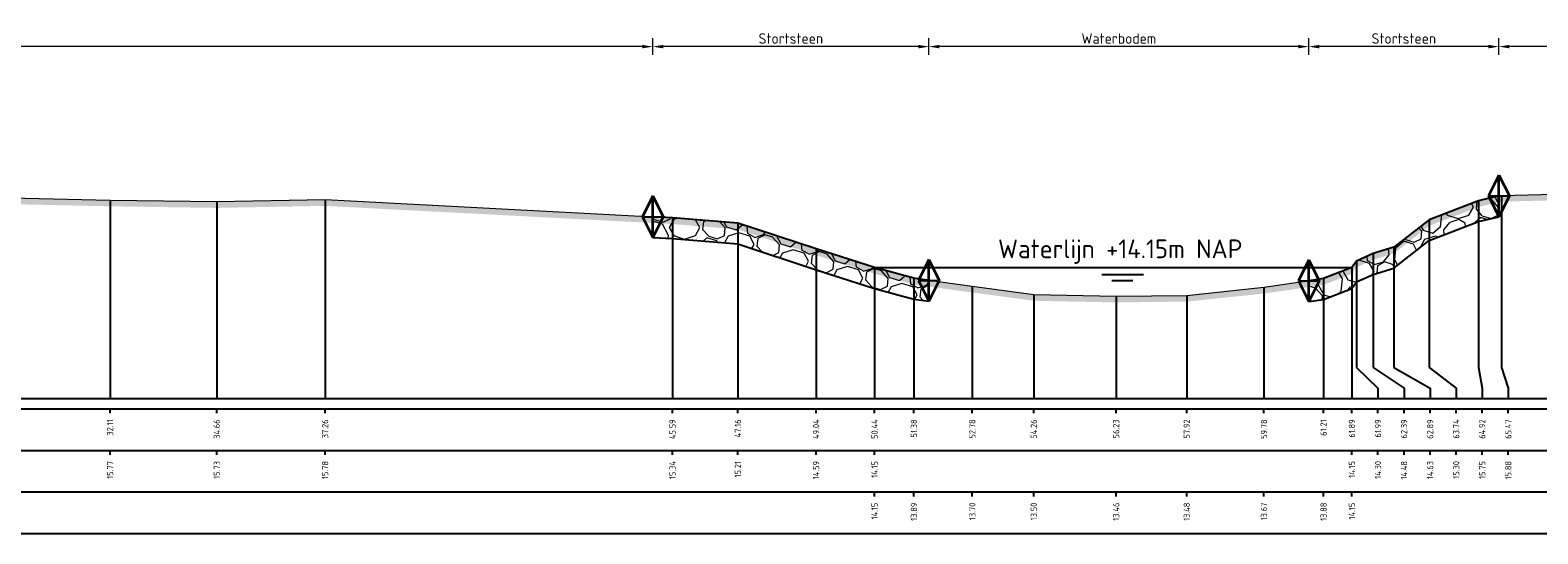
# Model space of a CAD drawing. Header units: metres. Extents: x 197883 to 206898, y 361907 to 364395.
# Tile 160 of 256: x 205945 to 205981, y 363608 to 363620. Entities that reach past the tile are written whole.
import ezdxf
from ezdxf.enums import TextEntityAlignment as Align

# ---------------------------------------------------------------- set-up
doc = ezdxf.new("R2010")
doc.units = ezdxf.units.M
doc.header["$PDMODE"] = 35
doc.header["$PDSIZE"] = 0.075
for name, color, linetype, lineweight in [('B-ME-VH-KANT ASFALT-SD', 7, 'Continuous', 25), ('B-ME-VH-VERHARDING_BESTORTING-A', 252, 'Continuous', 18), ('X-ME-AL-PROFIEL_HUIDIG MAAIVELD-GD', 252, 'Continuous', 0), ('X-XX-AL-DETAIL1-M', 7, 'Continuous', 18), ('X-XX-AL-GEBRUIKTE XREFS-GD', 7, 'Continuous', 35), ('X-XX-AL-NAP-T18', 7, 'Continuous', 18)]:
    doc.layers.add(name, color=color, linetype=linetype, lineweight=lineweight)
for name, color, linetype in [('X-ME-AL-PROFIEL_STORTSTEEN-GD', 7, 'Continuous'), ('X-ME-AL-PROFIEL_WATERLIJN-GD', 150, 'Continuous'), ('X-ME-AL-PROFIELRASTER-S', 7, 'Continuous')]:
    doc.layers.add(name, color=color, linetype=linetype)
doc.styles.add('NLCS-ISO', font='NLCS-ISO.ttf', dxfattribs={"height": 1.8})
doc.styles.add('NLCS-ISO-ANNOTATIVE-T18', font='NLCS-ISO.ttf', dxfattribs={"height": 1.8})
doc.styles.add('NLCS-ISO-M100-T25', font='NLCS-ISO.ttf', dxfattribs={"height": 0.25})
doc.dimstyles.new('NLCS-M100-T25-PIJL_L2_H1', dxfattribs={"dimscale": 0.1, "dimtxt": 2.5, "dimasz": 2.5, "dimexe": 2, "dimexo": 2, "dimgap": 0.7, "dimtad": 1, "dimzin": 0, "dimdsep": 46, "dimtxsty": 'NLCS-ISO-M100-T25', "dimcen": 0, "dimdle": 2, "dimclrd": 256, "dimclre": 256, "dimclrt": 256, "dimadec": 1, "dimazin": 0, "dimtfac": 1, "dimtdec": 3, "dimtofl": 0, "dimtmove": 0, "dimatfit": 3, "dimfxl": 2, "dimfxlon": 1, "dimtfillclr": 256, "dimtolj": 1, "dimtzin": 0, "dimlwd": -1, "dimlwe": -1, "dimarcsym": 0})

# ---------------------------------------------------------------- blocks, each defined once
blk = doc.blocks.new('SAL-PROFIELRASTER_BALK_EIND1-SOD')
at = {"color": 0, "linetype": 'ByBlock', "lineweight": -2, "flags": 128}
for points in [[(0, 0), (1, 0)], [(0, -2.5), (1, -2.5)], [(0, -12.5), (1, -12.5)]]:
    blk.add_lwpolyline(points, dxfattribs=at)
blk = doc.blocks.new('SAL-PROFIELRASTER_BALK_EIND2-SOD')
at = {"color": 0, "linetype": 'ByBlock', "lineweight": -2}
blk.add_line((1, -12.5), (0, -12.5), dxfattribs=at)
blk = doc.blocks.new('SAL-PROFIELRASTER_BALK_DATA-SOD')
at = {"color": 0, "linetype": 'ByBlock', "lineweight": -2}
blk.add_lwpolyline([(0, -3.5), (0, -2.5)], dxfattribs=at)
at = {"color": 0, "linetype": 'ByBlock', "lineweight": -2, "style": 'NLCS-ISO-ANNOTATIVE-T18'}
blk.add_attdef('GETAL', text='', height=1.5, rotation=90, dxfattribs=at).set_placement((0.75, -5), align=Align.RIGHT)
blk = doc.blocks.new('SAL-PROFIELRASTER_AANHAAL-SOD')
at = {"color": 9, "linetype": 'ByBlock', "lineweight": -2, "flags": 128}
blk.add_lwpolyline([(0, 1), (0, 0)], dxfattribs=at)
blk = doc.blocks.new('SAL-PROFIELRASTER_AANHAAL_STAGGER-SOD')
at = {"color": 9, "linetype": 'ByBlock', "lineweight": -2, "flags": 128}
for points in [[(0, 0), (0, -0.25)], [(0, -0.25), (1, -0.75)], [(1, -0.75), (1, -1)]]:
    blk.add_lwpolyline(points, dxfattribs=at)
blk = doc.blocks.new('*D244')
at = {"layer": 'Defpoints', "color": 0, "transparency": 16777216}
for p in [(205980.518, 363619.603), (205980.518, 363611.151), (206009.227, 363611.151)]:
    blk.add_point(p, dxfattribs=at)
at = {"layer": 'X-XX-AL-DETAIL1-M', "color": 253, "transparency": 16777216}
for p, q in [((205980.518, 363619.403), (205980.518, 363619.803)), ((206009.227, 363619.403), (206009.227, 363619.803)), ((206008.977, 363619.603), (205980.768, 363619.603))]:
    blk.add_line(p, q, dxfattribs=at)
for points in [[(205980.768, 363619.645), (205980.768, 363619.562), (205980.518, 363619.603)], [(206008.977, 363619.645), (206008.977, 363619.562), (206009.227, 363619.603)]]:
    blk.add_solid(points, dxfattribs=at)
at = {"layer": 'X-XX-AL-DETAIL1-M', "color": 253, "transparency": 16777216, "insert": (205994.872, 363619.798), "char_height": 0.25, "attachment_point": 5, "style": 'NLCS-ISO-M100-T25'}
blk.add_mtext('\\A1;Gras', dxfattribs=at)
blk = doc.blocks.new('*D245')
at = {"layer": 'Defpoints', "color": 0, "transparency": 16777216}
for p in [(205975.958, 363619.603), (205975.958, 363611.151), (205980.518, 363611.151)]:
    blk.add_point(p, dxfattribs=at)
at = {"layer": 'X-XX-AL-DETAIL1-M', "color": 253, "transparency": 16777216}
for p, q in [((205975.958, 363619.403), (205975.958, 363619.803)), ((205980.518, 363619.403), (205980.518, 363619.803)), ((205980.268, 363619.603), (205976.208, 363619.603))]:
    blk.add_line(p, q, dxfattribs=at)
for points in [[(205976.208, 363619.645), (205976.208, 363619.562), (205975.958, 363619.603)], [(205980.268, 363619.645), (205980.268, 363619.562), (205980.518, 363619.603)]]:
    blk.add_solid(points, dxfattribs=at)
at = {"layer": 'X-XX-AL-DETAIL1-M', "color": 253, "transparency": 16777216, "insert": (205978.238, 363619.798), "char_height": 0.25, "attachment_point": 5, "style": 'NLCS-ISO-M100-T25'}
blk.add_mtext('\\A1;Stortsteen', dxfattribs=at)
blk = doc.blocks.new('SVH-KANT STORTSTEEN DWP-SOD')
at = {"flags": 128}
blk.add_lwpolyline([(-0.25, 0), (0.25, 0)], dxfattribs=at)
at = {"layer": 'X-XX-AL-GEBRUIKTE XREFS-GD', "flags": 128}
for points in [[(0, 0.5), (-0.25, 0)], [(0, -0.5), (0, 0.5)], [(0, 0.5), (0.25, 0)], [(-0.25, 0), (0, -0.5)], [(0.25, 0), (0, -0.5)]]:
    blk.add_lwpolyline(points, dxfattribs=at)
blk = doc.blocks.new('*D246')
at = {"layer": 'Defpoints', "color": 0, "transparency": 16777216}
for p in [(205966.848, 363619.603), (205966.848, 363611.151), (205975.958, 363611.151)]:
    blk.add_point(p, dxfattribs=at)
at = {"layer": 'X-XX-AL-DETAIL1-M', "color": 253, "transparency": 16777216}
for p, q in [((205966.848, 363619.403), (205966.848, 363619.803)), ((205975.958, 363619.403), (205975.958, 363619.803)), ((205975.708, 363619.603), (205967.098, 363619.603))]:
    blk.add_line(p, q, dxfattribs=at)
for points in [[(205967.098, 363619.645), (205967.098, 363619.562), (205966.848, 363619.603)], [(205975.708, 363619.645), (205975.708, 363619.562), (205975.958, 363619.603)]]:
    blk.add_solid(points, dxfattribs=at)
at = {"layer": 'X-XX-AL-DETAIL1-M', "color": 253, "transparency": 16777216, "insert": (205971.403, 363619.798), "char_height": 0.25, "attachment_point": 5, "style": 'NLCS-ISO-M100-T25'}
blk.add_mtext('\\A1;Waterbodem', dxfattribs=at)
blk = doc.blocks.new('*D247')
at = {"layer": 'Defpoints', "color": 0, "transparency": 16777216}
for p in [(205960.228, 363619.603), (205960.228, 363611.151), (205966.848, 363611.151)]:
    blk.add_point(p, dxfattribs=at)
at = {"layer": 'X-XX-AL-DETAIL1-M', "color": 253, "transparency": 16777216}
for p, q in [((205960.228, 363619.403), (205960.228, 363619.803)), ((205966.848, 363619.403), (205966.848, 363619.803)), ((205966.598, 363619.603), (205960.478, 363619.603))]:
    blk.add_line(p, q, dxfattribs=at)
for points in [[(205960.478, 363619.645), (205960.478, 363619.562), (205960.228, 363619.603)], [(205966.598, 363619.645), (205966.598, 363619.562), (205966.848, 363619.603)]]:
    blk.add_solid(points, dxfattribs=at)
at = {"layer": 'X-XX-AL-DETAIL1-M', "color": 253, "transparency": 16777216, "insert": (205963.538, 363619.798), "char_height": 0.25, "attachment_point": 5, "style": 'NLCS-ISO-M100-T25'}
blk.add_mtext('\\A1;Stortsteen', dxfattribs=at)
blk = doc.blocks.new('*D248')
at = {"layer": 'Defpoints', "color": 0, "transparency": 16777216}
for p in [(205915.108, 363619.603), (205915.108, 363611.151), (205960.228, 363611.151)]:
    blk.add_point(p, dxfattribs=at)
at = {"layer": 'X-XX-AL-DETAIL1-M', "color": 253, "transparency": 16777216}
for p, q in [((205915.108, 363619.403), (205915.108, 363619.803)), ((205960.228, 363619.403), (205960.228, 363619.803)), ((205959.978, 363619.603), (205915.358, 363619.603))]:
    blk.add_line(p, q, dxfattribs=at)
for points in [[(205915.358, 363619.645), (205915.358, 363619.562), (205915.108, 363619.603)], [(205959.978, 363619.645), (205959.978, 363619.562), (205960.228, 363619.603)]]:
    blk.add_solid(points, dxfattribs=at)
at = {"layer": 'X-XX-AL-DETAIL1-M', "color": 253, "transparency": 16777216, "insert": (205937.668, 363619.836), "char_height": 0.25, "attachment_point": 5, "style": 'NLCS-ISO-M100-T25'}
blk.add_mtext('\\A1;Ruigte', dxfattribs=at)

msp = doc.modelspace()

# ---------------------------------------------------------------- hatches: boundary and pattern name
at = {"layer": 'B-ME-VH-VERHARDING_BESTORTING-A'}
h = msp.add_hatch(dxfattribs=at)
h.set_pattern_fill('AVH-BESTORTING_01', color=256, scale=0.1, pattern_type=2)
h.set_pattern_definition([(342.742, (205980.0389, 363614.1726), (0.5398, 0.9774), [0.27272, -1.09194]), (17.258, (205978.9961, 363614.49656), (0.5398, 0.9774), [0.27272, -1.6572]), (61.09, (205979.2565, 363614.5775), (-1.3032, 0.40486), [0.22313, -0.8934]), (118.911, (205980.1278, 363613.3905), (-0.5398, -0.97741), [0.22313, -1.3559]), (162.742, (205979.2565, 363614.9681), (-0.5398, -0.9774), [0.27272, -1.09194]), (197.258, (205978.9961, 363615.049), (-0.5398, -0.9774), [0.27272, -1.6572]), (241.09, (205978.7357, 363614.9682), (1.3032, -0.40486), [0.22313, -0.8934]), (298.91, (205979.1676, 363615.7502), (0.5398, 0.97741), [0.22313, -1.3559]), (342.742, (205977.399, 363615.5954), (-0.7634, 1.38224), [0.2434, -1.12122]), (40.852, (205976.0121, 363612.59097), (0.539802, 0.977399), [0.24469, -3.61913]), (84.587, (205977.81657, 363615.6832), (-0.22359, 2.359645), [0.29716, -3.0548]), (118.91, (205979.1477, 363615.5728), (-1.3032, 0.40486), [0.29575, -1.2833]), (162.742, (205977.7016, 363616.2379), (0.7634, -1.38224), [0.24484, -1.11975]), (40.852, (205975.66375, 363613.21875), (0.539802, 0.977399), [0.24409, -3.61972]), (84.587, (205977.2552, 363615.8558), (-0.5398, -0.977407), [0.29647, -3.05553]), (298.91, (205977.2552, 363615.8558), (1.3032, -0.40486), [0.29753, -1.28153]), (26.669, (205974.80035, 363613.75747), (-1.842996, -0.572553), [0.18275, -4.54613]), (84.587, (205977.8862, 363616.36647), (-0.5398, -0.977407), [0.1832, -3.16878]), (131.7624, (205976.37672, 363619.31335), (-2.066604, 1.787101), [0.24466, -4.00428]), (162.742, (205974.8179, 363614.204), (-0.5398, -0.97739), [0.19694, -1.1677]), (26.669, (205974.46638, 363614.1803), (-1.842996, -0.572553), [0.18297, -4.54591]), (84.587, (205977.37004, 363616.5076), (-0.5398, -0.977407), [0.20094, -3.15103]), (131.7624, (205975.98307, 363619.11547), (-2.066604, 1.787101), [0.20994, -4.039]), (342.742, (205977.5099, 363616.351), (0.5398, 0.9774), [0.22313, -1.1415]), (50.2416, (205977.74575, 363614.4335), (0.53979, 0.97739), [0.21713, -6.88472]), (95.413, (205977.8846, 363614.6004), (-0.76339, 1.38224), [0.19056, -2.17966]), (150.939, (205975.03666, 363617.95944), (-1.303193, 0.404858), [0.17556, -5.17047]), (197.258, (205977.71316, 363614.8754), (1.3032, -0.40485), [0.22316, -1.70672]), (50.2416, (205977.35207, 363614.6313), (0.53979, 0.97739), [0.23138, -6.87047]), (95.413, (205977.36844, 363614.45856), (-0.76339, 1.38224), [0.17353, -2.1967]), (150.939, (205974.7027, 363617.53663), (-1.303193, 0.404858), [0.18788, -5.15816]), (17.258, (205977.53266, 363614.3673), (-1.30319, 0.40485), [0.22313, -1.70675])])
h.paths.add_polyline_path([(205975.958, 363613.479), (205976.313, 363613.531), (205976.993, 363613.796), (205977.1, 363613.952), (205977.502, 363614.134), (205978.001, 363614.285), (205978.843, 363614.947), (205980.026, 363615.402), (205980.518, 363615.516), (205980.518, 363616.016), (205980.026, 363615.902), (205978.843, 363615.447), (205978.001, 363614.785), (205977.502, 363614.634), (205977.1, 363614.452), (205976.993, 363614.296), (205976.313, 363614.031), (205975.958, 363613.979)])
h = msp.add_hatch(dxfattribs=at)
h.set_pattern_fill('AVH-BESTORTING_01', color=256, scale=0.1, pattern_type=2)
h.set_pattern_definition([(342.742, (205970.9289, 363614.1834), (0.5398, 0.97739), [0.27272, -1.09194]), (17.258, (205969.8861, 363614.5074), (0.539804, 0.9774), [0.27272, -1.65719]), (61.089, (205970.1465, 363614.5883), (-1.30319, 0.40486), [0.22313, -0.89341]), (118.911, (205971.0178, 363613.4013), (-0.5398, -0.97741), [0.22313, -1.35591]), (162.742, (205970.1465, 363614.9789), (-0.5398, -0.97739), [0.27272, -1.09194]), (197.258, (205969.8861, 363615.0598), (-0.539804, -0.9774), [0.27272, -1.65719]), (241.089, (205969.6257, 363614.9791), (1.30319, -0.40486), [0.22313, -0.89341]), (298.911, (205970.0576, 363615.761), (0.5398, 0.97741), [0.22313, -1.35591]), (342.742, (205968.289, 363615.6062), (-0.76339, 1.38224), [0.24341, -1.12122]), (40.852, (205966.9021, 363612.6018), (0.539802, 0.977399), [0.24469, -3.61913]), (84.587, (205968.70657, 363615.69405), (-0.22359, 2.359645), [0.29716, -3.05481]), (118.911, (205970.0377, 363615.5836), (-1.30321, 0.40486), [0.29575, -1.28331]), (162.742, (205968.5916, 363616.2488), (0.76339, -1.38224), [0.24484, -1.11975]), (40.852, (205966.55375, 363613.22958), (0.539802, 0.977399), [0.24409, -3.61972]), (84.587, (205968.1452, 363615.86664), (-0.5398, -0.977407), [0.29647, -3.05553]), (298.911, (205968.1452, 363615.8666), (1.30321, -0.40486), [0.29753, -1.28153]), (26.669, (205965.69035, 363613.7683), (-1.842996, -0.572553), [0.18275, -4.54613]), (84.587, (205968.7762, 363616.3773), (-0.5398, -0.977407), [0.18319, -3.16878]), (131.7624, (205967.26672, 363619.32418), (-2.066604, 1.787101), [0.24466, -4.00428]), (162.742, (205965.7079, 363614.2148), (-0.5398, -0.97739), [0.19694, -1.1677]), (26.669, (205965.35638, 363614.19114), (-1.842996, -0.572553), [0.18297, -4.54591]), (84.587, (205968.26004, 363616.51843), (-0.5398, -0.977407), [0.20094, -3.15103]), (131.7624, (205966.87307, 363619.1263), (-2.066604, 1.787101), [0.20994, -4.039]), (342.742, (205968.3999, 363616.3618), (0.5398, 0.97739), [0.22313, -1.1415]), (50.2416, (205968.63575, 363614.44433), (0.5397897, 0.97739), [0.21713, -6.88472]), (95.413, (205968.7746, 363614.61124), (-0.763387, 1.38224), [0.19056, -2.17966]), (150.939, (205965.92666, 363617.97027), (-1.303193, 0.404858), [0.17556, -5.17047]), (197.258, (205968.60316, 363614.8862), (1.30319, -0.404854), [0.22316, -1.70672]), (50.2416, (205968.24207, 363614.64214), (0.5397897, 0.97739), [0.23138, -6.87047]), (95.413, (205968.25844, 363614.4694), (-0.763387, 1.38224), [0.17353, -2.19669]), (150.939, (205965.5927, 363617.54746), (-1.303193, 0.404858), [0.18788, -5.15816]), (17.258, (205968.42266, 363614.3781), (-1.30319, 0.404854), [0.22313, -1.70675])])
h.paths.add_polyline_path([(205960.228, 363615.018), (205960.699, 363614.993), (205962.267, 363614.863), (205964.143, 363614.244), (205965.545, 363613.798), (205966.489, 363613.539), (205966.848, 363613.49), (205966.848, 363613.99), (205966.489, 363614.039), (205965.545, 363614.298), (205964.143, 363614.744), (205962.267, 363615.363), (205960.699, 363615.493), (205960.228, 363615.518)])
at = {"layer": 'X-ME-AL-PROFIEL_HUIDIG MAAIVELD-GD'}
h = msp.add_hatch(dxfattribs=at)
h.set_pattern_fill('AGR-MAAIVELD', color=256, scale=0.05, pattern_type=2)
h.set_pattern_definition([(45, (131.24896, 149.405), (-0.25000007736, 0.25000007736), []), (45, (131.21325, 149.44072), (0, 0.50000015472), [0.3535535, -0.3535535]), (45, (131.17753, 149.47643), (0, 0.50000015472), [0.3535535, -0.3535535]), (45, (131.14132, 149.51265), (0, 0.50000015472), [0.3535535, -0.3535535]), (45, (131.1061, 149.54786), (0, 0.50000015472), [0.3535535, -0.3535535]), (45, (131.0704, 149.58357), (0, 0.50000015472), [0.3535535, -0.3535535]), (45, (131.03468, 149.6193), (0, 0.50000015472), [0.3535535, -0.3535535]), (315, (131.24896, 149.405), (0.25000007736, 0.25000007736), []), (315, (131.28468, 149.44072), (0.50000015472, -1e-16), [0.3535535, -0.3535535]), (315, (131.3204, 149.47643), (0.50000015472, -1e-16), [0.3535535, -0.3535535]), (315, (131.3566, 149.51265), (0.50000015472, -1e-16), [0.3535535, -0.3535535]), (315, (131.39182, 149.54786), (0.50000015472, -1e-16), [0.3535535, -0.3535535]), (315, (131.42753, 149.58357), (0.50000015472, -1e-16), [0.3535535, -0.3535535]), (315, (131.46325, 149.6193), (0.50000015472, -1e-16), [0.3535535, -0.3535535])])
h.paths.add_polyline_path([(205999.313, 363615.954), (206001.384, 363615.905), (206003.575, 363615.946), (206005.308, 363615.987), (206007.652, 363615.975), (206009.227, 363615.982), (206009.227, 363616.132), (206007.652, 363616.125), (206005.308, 363616.137), (206003.575, 363616.096), (206001.384, 363616.055), (205999.313, 363616.104), (205997.236, 363616.098), (205995.214, 363616.066), (205993.108, 363615.955), (205990.976, 363615.994), (205988.805, 363616.024), (205986.537, 363616.062), (205984.254, 363616.019), (205982.16, 363616.07), (205980.579, 363616.03), (205980.026, 363615.902), (205978.843, 363615.447), (205978.001, 363614.785), (205977.502, 363614.634), (205977.1, 363614.452), (205976.993, 363614.296), (205976.313, 363614.031), (205974.884, 363613.823), (205973.032, 363613.63), (205971.339, 363613.609), (205969.364, 363613.65), (205967.89, 363613.848), (205966.489, 363614.039), (205965.545, 363614.298), (205964.143, 363614.744), (205962.267, 363615.363), (205960.699, 363615.493), (205952.369, 363615.928), (205949.77, 363615.88), (205947.213, 363615.918), (205944.483, 363615.978), (205941.484, 363616.037), (205938.843, 363616.024), (205936.484, 363615.959), (205933.386, 363616.024), (205930.554, 363616.012), (205927.825, 363616.048), (205925.215, 363616.045), (205922.397, 363615.946), (205919.516, 363615.953), (205917.156, 363615.966), (205915.108, 363615.887), (205915.108, 363615.737), (205917.156, 363615.816), (205919.516, 363615.803), (205922.397, 363615.796), (205925.215, 363615.895), (205927.825, 363615.898), (205930.554, 363615.862), (205933.386, 363615.874), (205936.484, 363615.809), (205938.843, 363615.874), (205941.484, 363615.887), (205944.483, 363615.828), (205947.213, 363615.768), (205949.77, 363615.73), (205952.369, 363615.778), (205960.699, 363615.343), (205962.267, 363615.213), (205964.143, 363614.594), (205965.545, 363614.148), (205966.489, 363613.889), (205967.89, 363613.698), (205969.364, 363613.5), (205971.339, 363613.459), (205973.032, 363613.48), (205974.884, 363613.673), (205976.313, 363613.881), (205976.993, 363614.146), (205977.1, 363614.302), (205977.502, 363614.484), (205978.001, 363614.635), (205978.843, 363615.297), (205980.026, 363615.752), (205980.579, 363615.88), (205982.16, 363615.92), (205984.254, 363615.869), (205986.537, 363615.912), (205988.805, 363615.874), (205990.976, 363615.844), (205993.108, 363615.805), (205995.214, 363615.916), (205997.236, 363615.948)])

# ---------------------------------------------------------------- linework, layer by layer
msp.add_lwpolyline([(205944.483, 363615.978), (205947.213, 363615.918), (205949.77, 363615.88), (205952.369, 363615.928), (205960.699, 363615.493), (205962.267, 363615.363), (205964.143, 363614.744), (205965.545, 363614.298), (205966.489, 363614.039), (205967.89, 363613.848), (205969.364, 363613.65), (205971.339, 363613.609), (205973.032, 363613.63), (205974.884, 363613.823), (205976.313, 363614.031), (205976.993, 363614.296), (205977.1, 363614.452), (205977.502, 363614.634), (205978.001, 363614.785), (205978.843, 363615.447), (205980.026, 363615.902), (205980.579, 363616.03), (205982.16, 363616.07)], dxfattribs=at)
at = {"layer": 'X-ME-AL-PROFIEL_STORTSTEEN-GD'}
for points in [[(205975.958, 363613.479), (205976.313, 363613.531), (205976.993, 363613.796), (205977.1, 363613.952), (205977.502, 363614.134), (205978.001, 363614.285), (205978.843, 363614.947), (205980.026, 363615.402), (205980.518, 363615.516), (205980.518, 363616.016), (205980.026, 363615.902), (205978.843, 363615.447), (205978.001, 363614.785), (205977.502, 363614.634), (205977.1, 363614.452), (205976.993, 363614.296), (205976.313, 363614.031), (205975.958, 363613.979)], [(205960.228, 363615.018), (205960.699, 363614.993), (205962.267, 363614.863), (205964.143, 363614.244), (205965.545, 363613.798), (205966.489, 363613.539), (205966.848, 363613.49), (205966.848, 363613.99), (205966.489, 363614.039), (205965.545, 363614.298), (205964.143, 363614.744), (205962.267, 363615.363), (205960.699, 363615.493), (205960.228, 363615.518)]]:
    msp.add_lwpolyline(points, close=True, dxfattribs=at)
at = {"layer": 'X-ME-AL-PROFIEL_WATERLIJN-GD'}
for points in [[(205965.545, 363614.298), (205976.993, 363614.296)], [(205970.995, 363614.134), (205971.995, 363614.134)], [(205971.236, 363613.989), (205971.736, 363613.989)]]:
    msp.add_lwpolyline(points, dxfattribs=at)

# ---------------------------------------------------------------- block references
at = {"layer": 'B-ME-VH-KANT ASFALT-SD'}
for p in [(205980.518, 363616.016), (205960.228, 363615.518), (205966.848, 363613.99), (205975.958, 363613.979)]:
    msp.add_blockref('SVH-KANT STORTSTEEN DWP-SOD', p, dxfattribs=at)
at = {"layer": 'X-ME-AL-PROFIELRASTER-S'}
for p, yscale in [((205947.213, 363611.151), 4.766999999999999), ((205949.77, 363611.151), 4.728999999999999), ((205952.369, 363611.151), 4.776999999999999), ((205980.026, 363612.151), 3.750999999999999), ((205980.579, 363612.151), 3.879), ((205960.699, 363611.151), 4.342000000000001), ((205978.843, 363612.151), 3.295999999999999), ((205962.267, 363611.151), 4.212), ((205964.143, 363611.151), 3.593), ((205978.001, 363612.151), 2.634), ((205977.1, 363612.151), 2.301), ((205977.502, 363612.151), 2.483000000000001), ((205965.545, 363611.151), 3.147), ((205965.545, 363611.151), 3.147), ((205965.545, 363611.151), 3.147), ((205966.489, 363611.151), 2.888), ((205976.313, 363611.151), 2.880000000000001), ((205976.993, 363611.151), 3.145), ((205976.993, 363611.151), 3.145), ((205976.993, 363611.151), 3.145), ((205967.89, 363611.151), 2.696999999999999), ((205969.364, 363611.151), 2.499000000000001), ((205971.339, 363611.151), 2.458), ((205973.032, 363611.151), 2.478999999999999), ((205974.884, 363611.151), 2.672000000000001)]:
    msp.add_blockref('SAL-PROFIELRASTER_AANHAAL-SOD', p, dxfattribs=dict(at, yscale=yscale))
for p, xscale, zscale in [((205977.1, 363612.151), 0.5179648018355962, 0.5179648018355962), ((205977.502, 363612.151), 0.7416721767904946, 0.7416721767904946), ((205978.001, 363612.151), 0.8672194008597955, 0.8672194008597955), ((205978.843, 363612.151), 0.6497207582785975, 0.6497207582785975), ((205980.026, 363612.151), 0.09192557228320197, 0.09192557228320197), ((205980.579, 363612.151), 0.1637450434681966, 0.1637450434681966)]:
    msp.add_blockref('SAL-PROFIELRASTER_AANHAAL_STAGGER-SOD', p, dxfattribs=dict(at, xscale=xscale, zscale=zscale))
at = {"layer": 'X-ME-AL-PROFIELRASTER-S', "xscale": 94.74416054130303, "yscale": 0.1, "zscale": 94.74416054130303}
for name, p in [('SAL-PROFIELRASTER_BALK_EIND1-SOD', (205915.108, 363611.151)), ('SAL-PROFIELRASTER_BALK_EIND2-SOD', (205915.108, 363610.151)), ('SAL-PROFIELRASTER_BALK_EIND2-SOD', (205915.108, 363609.151))]:
    msp.add_blockref(name, p, dxfattribs=at)
at = {"layer": 'X-ME-AL-PROFIELRASTER-S', "xscale": 0.1, "yscale": 0.1, "zscale": 0.1}
for p, values in [((205947.213, 363611.151), {'GETAL': '32.11'}), ((205949.77, 363611.151), {'GETAL': '34.66'}), ((205952.369, 363611.151), {'GETAL': '37.26'}), ((205960.699, 363611.151), {'GETAL': '45.59'}), ((205962.267, 363611.151), {'GETAL': '47.16'}), ((205964.143, 363611.151), {'GETAL': '49.04'}), ((205965.545, 363611.151), {'GETAL': '50.44'}), ((205965.545, 363611.151), {'GETAL': '50.44'}), ((205965.545, 363611.151), {'GETAL': '50.44'}), ((205966.489, 363611.151), {'GETAL': '51.38'}), ((205967.89, 363611.151), {'GETAL': '52.78'}), ((205969.364, 363611.151), {'GETAL': '54.26'}), ((205971.339, 363611.151), {'GETAL': '56.23'}), ((205973.032, 363611.151), {'GETAL': '57.92'}), ((205974.884, 363611.151), {'GETAL': '59.78'}), ((205976.313, 363611.151), {'GETAL': '61.21'}), ((205976.993, 363611.151), {'GETAL': '61.89'}), ((205976.993, 363611.151), {'GETAL': '61.89'}), ((205976.993, 363611.151), {'GETAL': '61.89'}), ((205977.618, 363611.151), {'GETAL': '61.99'}), ((205978.243, 363611.151), {'GETAL': '62.39'}), ((205978.868, 363611.151), {'GETAL': '62.89'}), ((205979.493, 363611.151), {'GETAL': '63.74'}), ((205980.118, 363611.151), {'GETAL': '64.92'}), ((205980.743, 363611.151), {'GETAL': '65.47'}), ((205947.213, 363610.151), {'GETAL': '15.77'}), ((205949.77, 363610.151), {'GETAL': '15.73'}), ((205952.369, 363610.151), {'GETAL': '15.78'}), ((205960.699, 363610.151), {'GETAL': '15.34'}), ((205962.267, 363610.151), {'GETAL': '15.21'}), ((205964.143, 363610.151), {'GETAL': '14.59'}), ((205965.545, 363610.151), {'GETAL': '14.15'}), ((205976.993, 363610.151), {'GETAL': '14.15'}), ((205977.618, 363610.151), {'GETAL': '14.30'}), ((205978.243, 363610.151), {'GETAL': '14.48'}), ((205978.868, 363610.151), {'GETAL': '14.63'}), ((205979.493, 363610.151), {'GETAL': '15.30'}), ((205980.118, 363610.151), {'GETAL': '15.75'}), ((205980.743, 363610.151), {'GETAL': '15.88'}), ((205965.545, 363609.151), {'GETAL': '14.15'}), ((205966.489, 363609.151), {'GETAL': '13.89'}), ((205967.89, 363609.151), {'GETAL': '13.70'}), ((205969.364, 363609.151), {'GETAL': '13.50'}), ((205971.339, 363609.151), {'GETAL': '13.46'}), ((205973.032, 363609.151), {'GETAL': '13.48'}), ((205974.884, 363609.151), {'GETAL': '13.67'}), ((205976.313, 363609.151), {'GETAL': '13.88'}), ((205976.993, 363609.151), {'GETAL': '14.15'})]:
    msp.add_blockref('SAL-PROFIELRASTER_BALK_DATA-SOD', p, dxfattribs=at).add_auto_attribs(values)

# ---------------------------------------------------------------- texts
at = {"layer": 'X-XX-AL-NAP-T18', "color": 10, "insert": (205968.506, 363614.386), "char_height": 0.45, "width": 15.43377, "attachment_point": 7, "style": 'NLCS-ISO'}
msp.add_mtext('Waterlijn +14.15m NAP', dxfattribs=at)

# ---------------------------------------------------------------- dimensions: what is measured, and where the dimension line sits
at = {"layer": 'X-XX-AL-DETAIL1-M', "color": 253}
for base, p1, p2, text, picture, middle in [((205915.108, 363619.603), (205960.228, 363611.151), (205915.108, 363611.151), 'Ruigte', '*D248', (205937.668, 363619.603)), ((205960.228, 363619.603), (205966.848, 363611.151), (205960.228, 363611.151), 'Stortsteen', '*D247', (205963.538, 363619.603)), ((205966.848, 363619.603), (205975.958, 363611.151), (205966.848, 363611.151), 'Waterbodem', '*D246', (205971.403, 363619.603)), ((205975.958, 363619.603), (205980.518, 363611.151), (205975.958, 363611.151), 'Stortsteen', '*D245', (205978.238, 363619.603)), ((205980.518, 363619.603), (206009.227, 363611.151), (205980.518, 363611.151), 'Gras', '*D244', (205994.872, 363619.603))]:
    dim = msp.add_linear_dim(base=base, p1=p1, p2=p2, text=text, dimstyle='NLCS-M100-T25-PIJL_L2_H1', override={"dimclrd": 253, "dimclre": 253, "dimclrt": 253}, dxfattribs=at)
    dim.commit()
    dim.dimension.update_dxf_attribs({"geometry": picture, "text_midpoint": middle, "dimtype": 160})

doc.saveas('drawing.dxf')
